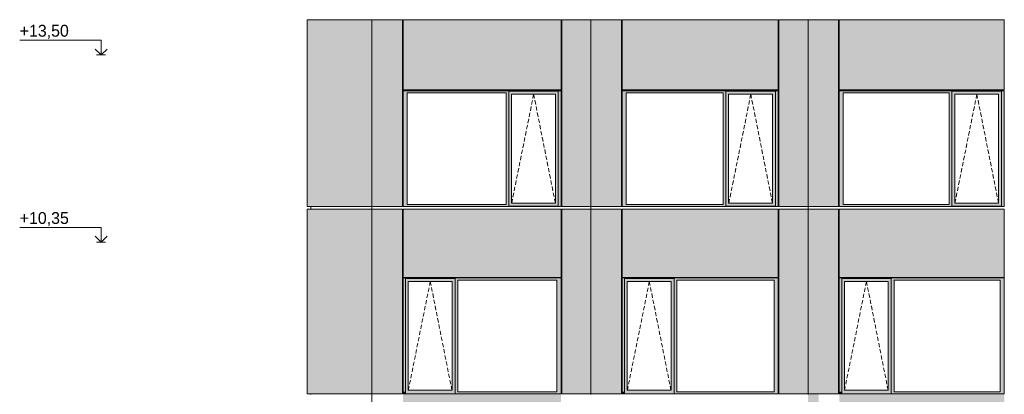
# Model space of a CAD drawing. Header units: millimetres. Extents: x 374857 to 755273, y -2664 to 302042.
# Tile 2 of 48: x 375661 to 392212, y 7791 to 14093. Entities that reach past the tile are written whole.
import ezdxf

# ---------------------------------------------------------------- set-up
doc = ezdxf.new("R2010")
doc.units = ezdxf.units.MM
doc.header["$MEASUREMENT"] = 0
doc.linetypes.add('OO_EOIAAY', pattern=[105.833361, 70.555568, -35.277793])
for name, color, linetype, lineweight in [('0_Ном._пера__1', 7, 'Continuous', 0), ('0_Ном._пера__120', 7, 'Continuous', 0), ('_0 фасадные панели-1_Ном._пера__1', 7, 'Continuous', 0), ('АР-Стены_внешние_.АР_Ном._пера__1', 7, 'Continuous', 0)]:
    doc.layers.add(name, color=color, linetype=linetype, lineweight=lineweight)
doc.layers.add('АР-Стены_внешние_.АР_Ном._пера__214', color=7, linetype='Continuous', lineweight=0, true_color=0xe2eaf1)
doc.styles.add('РЎР“Р•РќР•Р\xa0РР\xa0_РЎРўРР›Р¬_3', font='GOTHIC.TTF')

# ---------------------------------------------------------------- blocks, each defined once
blk = doc.blocks.new('Линейный Размер_1_2', base_point=(377029, 7200))
at = {"layer": '0_Ном._пера__120', "color": 7, "linetype": 'Continuous', "lineweight": 0}
for p, q in [((377029, 13750), (375661, 13750)), ((377029, 13500), (377029, 13750)), ((377029, 13500), (376929, 13600)), ((377129, 13600), (377029, 13500)), ((377029, 13500), (376954, 13500)), ((377029, 13500), (377104, 13500)), ((377029, 10600), (375661, 10600)), ((377029, 10350), (377029, 10600)), ((377029, 10350), (376929, 10450)), ((377129, 10450), (377029, 10350)), ((377029, 10350), (376954, 10350)), ((377029, 10350), (377104, 10350))]:
    blk.add_line(p, q, dxfattribs=at)
at = {"layer": '0_Ном._пера__120', "color": 7, "lineweight": 0, "char_height": 200, "attachment_point": 7, "style": 'РЎР“Р•РќР•Р\xa0РР\xa0_РЎРўРР›Р¬_3'}
for s, insert in [('\\A1;{\\pql;\\fCentury Gothic|b0|i0|c204|p0;\\W1.000000;+13,50}', (375661, 13770)), ('\\A1;{\\pql;\\fCentury Gothic|b0|i0|c204|p0;\\W1.000000;+10,35}', (375661, 10620))]:
    blk.add_mtext(s, dxfattribs=dict(at, insert=insert))

msp = doc.modelspace()

# ---------------------------------------------------------------- hatches: boundary and pattern name
at = {"layer": '0_Ном._пера__1', "linetype": 'Continuous', "lineweight": 0, "true_color": 0x000000}
for points in [[(384761.655, 12898.425), (382104.268, 12898.425), (382104.268, 12863.425), (382171.742, 12863.425), (383837.195, 12863.425), (383881.687, 12863.425), (383881.687, 12888.425), (384713.419, 12888.425), (384713.419, 12863.425), (384761.655, 12863.425)], [(382171.742, 12863.425), (382104.268, 12863.425), (382104.268, 10983.425), (382171.742, 10983.425)], [(383881.687, 12863.425), (383837.195, 12863.425), (383837.195, 10983.425), (383881.687, 10983.425)], [(383881.687, 12888.425), (383881.687, 12838.425), (383927.381, 12838.425), (384663.983, 12838.425), (384713.419, 12838.425), (384713.419, 12888.425)], [(383881.687, 12838.425), (383881.687, 11008.425), (383927.381, 11008.425), (383927.381, 12838.425)], [(384713.419, 12838.425), (384664.731, 12838.425), (384664.731, 11008.425), (384713.419, 11008.425)], [(384713.419, 10983.425), (384761.655, 10983.425), (384761.655, 12863.425), (384713.419, 12863.425)], [(388411.654, 12898.425), (385786.321, 12898.425), (385786.321, 12863.425), (385853.795, 12863.425), (387487.193, 12863.425), (387531.686, 12863.425), (387531.686, 12888.425), (388363.418, 12888.425), (388363.418, 12863.425), (388411.654, 12863.425)], [(385853.795, 12863.425), (385786.321, 12863.425), (385786.321, 10983.425), (385853.795, 10983.425)], [(387531.686, 12863.425), (387487.193, 12863.425), (387487.193, 10983.425), (387531.686, 10983.425)], [(387531.686, 12888.425), (387531.686, 12838.425), (387577.379, 12838.425), (388313.981, 12838.425), (388363.418, 12838.425), (388363.418, 12888.425)], [(387531.686, 12838.425), (387531.686, 11008.425), (387577.379, 11008.425), (387577.379, 12838.425)], [(388363.418, 12838.425), (388314.73, 12838.425), (388314.73, 11008.425), (388363.418, 11008.425)], [(388363.418, 10983.425), (388411.654, 10983.425), (388411.654, 12863.425), (388363.418, 12863.425)], [(392211.607, 12898.425), (389436.319, 12898.425), (389436.319, 12863.425), (389503.793, 12863.425), (391287.147, 12863.425), (391331.64, 12863.425), (391331.64, 12888.425), (392163.371, 12888.425), (392163.371, 12863.425), (392211.607, 12863.425)], [(389503.793, 12863.425), (389436.319, 12863.425), (389436.319, 10983.425), (389503.793, 10983.425)], [(391331.64, 12863.425), (391287.147, 12863.425), (391287.147, 10983.425), (391331.64, 10983.425)], [(391331.64, 12888.425), (391331.64, 12838.425), (391377.333, 12838.425), (392113.935, 12838.425), (392163.371, 12838.425), (392163.371, 12888.425)], [(391331.64, 12838.425), (391331.64, 11008.425), (391377.333, 11008.425), (391377.333, 12838.425)], [(392163.371, 12838.425), (392114.684, 12838.425), (392114.684, 11008.425), (392163.371, 11008.425)], [(392163.371, 10983.425), (392211.607, 10983.425), (392211.607, 12863.425), (392163.371, 12863.425)], [(382104.268, 10983.425), (382104.268, 10948.425), (384761.655, 10948.425), (384761.655, 10983.425), (384713.419, 10983.425), (384713.419, 10958.425), (383881.687, 10958.425), (383881.687, 10983.425), (383837.195, 10983.425), (382171.742, 10983.425)], [(383927.381, 11008.425), (383881.687, 11008.425), (383881.687, 10958.425), (384713.419, 10958.425), (384713.419, 11008.425), (384663.983, 11008.425)], [(385786.321, 10983.425), (385786.321, 10948.425), (388411.654, 10948.425), (388411.654, 10983.425), (388363.418, 10983.425), (388363.418, 10958.425), (387531.686, 10958.425), (387531.686, 10983.425), (387487.193, 10983.425), (385853.795, 10983.425)], [(387577.379, 11008.425), (387531.686, 11008.425), (387531.686, 10958.425), (388363.418, 10958.425), (388363.418, 11008.425), (388313.981, 11008.425)], [(389436.319, 10983.425), (389436.319, 10948.425), (392211.607, 10948.425), (392211.607, 10983.425), (392163.371, 10983.425), (392163.371, 10958.425), (391331.64, 10958.425), (391331.64, 10983.425), (391287.147, 10983.425), (389503.793, 10983.425)], [(391377.333, 11008.425), (391331.64, 11008.425), (391331.64, 10958.425), (392163.371, 10958.425), (392163.371, 11008.425), (392113.935, 11008.425)], [(384761.655, 9748.425), (382104.268, 9748.425), (382104.268, 9713.425), (382147.024, 9713.425), (382147.024, 9738.425), (382978.756, 9738.425), (382978.756, 9713.425), (383026.992, 9713.425), (384692.444, 9713.425), (384761.655, 9713.425)], [(382147.024, 7833.425), (382147.024, 9713.425), (382104.268, 9713.425), (382104.268, 7833.425)], [(382147.024, 9738.425), (382147.024, 9688.425), (382192.718, 9688.425), (382929.319, 9688.425), (382978.756, 9688.425), (382978.756, 9738.425)], [(382147.024, 9688.425), (382147.024, 7858.425), (382192.718, 7858.425), (382192.718, 9688.425)], [(382978.756, 9688.425), (382930.068, 9688.425), (382930.068, 7858.425), (382978.756, 7858.425)], [(382978.756, 9713.425), (382978.756, 7833.425), (383026.992, 7833.425), (383026.992, 9713.425)], [(384692.444, 7833.425), (384761.655, 7833.425), (384761.655, 9713.425), (384692.444, 9713.425)], [(388411.654, 9748.425), (385786.321, 9748.425), (385786.321, 9713.425), (385829.077, 9713.425), (385829.077, 9738.425), (386660.808, 9738.425), (386660.808, 9713.425), (386709.044, 9713.425), (388342.443, 9713.425), (388411.654, 9713.425)], [(385829.077, 7833.425), (385829.077, 9713.425), (385786.321, 9713.425), (385786.321, 7833.425)], [(385829.077, 9738.425), (385829.077, 9688.425), (385874.77, 9688.425), (386611.372, 9688.425), (386660.808, 9688.425), (386660.808, 9738.425)], [(385829.077, 9688.425), (385829.077, 7858.425), (385874.77, 7858.425), (385874.77, 9688.425)], [(386660.808, 9688.425), (386612.12, 9688.425), (386612.12, 7858.425), (386660.808, 7858.425)], [(386660.808, 9713.425), (386660.808, 7833.425), (386709.044, 7833.425), (386709.044, 9713.425)], [(388342.443, 7833.425), (388411.654, 7833.425), (388411.654, 9713.425), (388342.443, 9713.425)], [(392211.607, 9748.425), (389436.319, 9748.425), (389436.319, 9713.425), (389479.075, 9713.425), (389479.075, 9738.425), (390310.806, 9738.425), (390310.806, 9713.425), (390359.042, 9713.425), (392142.396, 9713.425), (392211.607, 9713.425)], [(389479.075, 7833.425), (389479.075, 9713.425), (389436.319, 9713.425), (389436.319, 7833.425)], [(389479.075, 9738.425), (389479.075, 9688.425), (389524.768, 9688.425), (390261.37, 9688.425), (390310.806, 9688.425), (390310.806, 9738.425)], [(389479.075, 9688.425), (389479.075, 7858.425), (389524.768, 7858.425), (389524.768, 9688.425)], [(390310.806, 9688.425), (390262.119, 9688.425), (390262.119, 7858.425), (390310.806, 7858.425)], [(390310.806, 9713.425), (390310.806, 7833.425), (390359.042, 7833.425), (390359.042, 9713.425)], [(392142.396, 7833.425), (392211.607, 7833.425), (392211.607, 9713.425), (392142.396, 9713.425)], [(382104.268, 7833.425), (382104.268, 7798.425), (382112.719, 7798.425), (382147.024, 7798.425), (382147.024, 7833.425)], [(382147.024, 7858.425), (382147.024, 7798.425), (382978.756, 7798.425), (382978.756, 7858.425), (382929.319, 7858.425), (382192.718, 7858.425)], [(382978.756, 7833.425), (382978.756, 7798.425), (384751.78, 7798.425), (384761.655, 7798.425), (384761.655, 7833.425), (384692.444, 7833.425), (383026.992, 7833.425)], [(385786.321, 7833.425), (385786.321, 7798.425), (385794.772, 7798.425), (385829.077, 7798.425), (385829.077, 7833.425)], [(385829.077, 7858.425), (385829.077, 7798.425), (386660.808, 7798.425), (386660.808, 7858.425), (386611.372, 7858.425), (385874.77, 7858.425)], [(386660.808, 7833.425), (386660.808, 7798.425), (388401.778, 7798.425), (388411.654, 7798.425), (388411.654, 7833.425), (388342.443, 7833.425), (386709.044, 7833.425)], [(389436.319, 7833.425), (389436.319, 7798.425), (389444.77, 7798.425), (389479.075, 7798.425), (389479.075, 7833.425)], [(389479.075, 7858.425), (389479.075, 7798.425), (390310.806, 7798.425), (390310.806, 7858.425), (390261.37, 7858.425), (389524.768, 7858.425)], [(390310.806, 7833.425), (390310.806, 7798.425), (392201.732, 7798.425), (392211.607, 7798.425), (392211.607, 7833.425), (392142.396, 7833.425), (390359.042, 7833.425)]]:
    msp.add_hatch(color=18, dxfattribs=at).paths.add_polyline_path(points)
at = {"layer": 'АР-Стены_внешние_.АР_Ном._пера__214', "linetype": 'Continuous', "lineweight": 0, "true_color": 0xe5e8eb}
for points in [[(380491.11, 10948.425), (382094.268, 10948.425), (382094.268, 14088.425), (380491.11, 14088.425)], [(381581.353, 10948.425), (382094.268, 10948.425), (382094.268, 14088.425), (381581.353, 14088.425)], [(382104.268, 14088.425), (382104.268, 12913), (384761.655, 12913), (384761.655, 14088.425)], [(384771.655, 14088.425), (384771.655, 10948.425), (385263.405, 10948.425), (385263.405, 14088.425)], [(385263.406, 10948.425), (385776.321, 10948.425), (385776.321, 14088.425), (385263.406, 14088.425)], [(385786.321, 14088.425), (385786.321, 12913), (388411.654, 12913), (388411.654, 14088.425)], [(388421.654, 14088.425), (388421.654, 10948.425), (388913.404, 10948.425), (388913.404, 14088.425)], [(388913.404, 10948.425), (389426.319, 10948.425), (389426.319, 14088.425), (388913.404, 14088.425)], [(389436.319, 14088.425), (389436.319, 12913), (392211.607, 12913), (392211.607, 14088.425)], [(380491.11, 7798.425), (381581.352, 7798.425), (381581.352, 10903.348), (380491.11, 10903.348)], [(381581.353, 10903.425), (381581.353, 7798.425), (382094.268, 7798.425), (382094.268, 10903.425)], [(384761.654, 10903.425), (382104.268, 10903.425), (382104.268, 9758.425), (384761.654, 9758.425)], [(384771.655, 10903.348), (384771.655, 7798.425), (385263.405, 7798.425), (385263.405, 10903.348)], [(385263.406, 10903.348), (385263.406, 7798.425), (385776.321, 7798.425), (385776.321, 10903.348)], [(388411.653, 10903.425), (385786.321, 10903.425), (385786.321, 9758.425), (388411.653, 9758.425)], [(388421.654, 10903.348), (388421.654, 7798.425), (388913.404, 7798.425), (388913.404, 10903.348)], [(388913.404, 10903.348), (388913.404, 7798.425), (389426.319, 7798.425), (389426.319, 10903.348)], [(392211.606, 10903.425), (389436.319, 10903.425), (389436.319, 9758.425), (392211.606, 9758.425)], [(382104.268, 6595), (384761.654, 6595), (384761.654, 7788.425), (384294.534, 7788.425), (384294.534, 7833.425), (383825.077, 7833.425), (382933.895, 7833.425), (382714.697, 7833.425), (382714.697, 7788.43), (382104.268, 7788.43)], [(388911.538, 2670), (389089.011, 2670), (389089.011, 7823.425), (388911.538, 7823.425)], [(389943.672, 7788.425), (389436.319, 7788.425), (389436.319, 6595), (392211.607, 6595), (392211.607, 7788.425), (391465.08, 7788.425), (391465.08, 7833.425), (390859.981, 7833.425), (389943.672, 7833.425)]]:
    msp.add_hatch(color=254, dxfattribs=at).paths.add_polyline_path(points)

# ---------------------------------------------------------------- linework, layer by layer
at = {"layer": '0_Ном._пера__120', "color": 7, "linetype": 'OO_EOIAAY', "lineweight": 0}
for p, q in [((384300.507, 12838.425), (383931.486, 11008.425)), ((384664.731, 11008.425), (384300.507, 12838.425)), ((387950.506, 12838.425), (387581.485, 11008.425)), ((388314.73, 11008.425), (387950.506, 12838.425)), ((391750.46, 12838.425), (391381.439, 11008.425)), ((392114.684, 11008.425), (391750.46, 12838.425)), ((382562.487, 9688.425), (382193.466, 7858.425)), ((382926.711, 7858.425), (382562.487, 9688.425)), ((386244.539, 9688.425), (385875.519, 7858.425)), ((386608.763, 7858.425), (386244.539, 9688.425)), ((389894.537, 9688.425), (389525.517, 7858.425)), ((390258.761, 7858.425), (389894.537, 9688.425))]:
    msp.add_line(p, q, dxfattribs=at)
at = {"layer": '_0 фасадные панели-1_Ном._пера__1', "color": 7, "linetype": 'Continuous', "lineweight": 0}
for p, q in [((380491.11, 14088.425), (380491.11, 10948.425)), ((382094.268, 14088.425), (380491.11, 14088.425)), ((381581.353, 10903.425), (381581.353, 14098.425)), ((382094.268, 10948.425), (382094.268, 14088.425)), ((382104.268, 12913), (382104.268, 14088.425)), ((384761.655, 14088.425), (382104.268, 14088.425)), ((384761.655, 12913), (384761.655, 14088.425)), ((385263.405, 14088.425), (384771.655, 14088.425)), ((384771.655, 10948.425), (384771.655, 14088.425)), ((385263.405, 14093.497), (385263.405, 10948.425)), ((385263.406, 10948.425), (385263.406, 14093.497)), ((385776.321, 14088.425), (385263.406, 14088.425)), ((385776.321, 10948.425), (385776.321, 14088.425)), ((385786.321, 12913), (385786.321, 14088.425)), ((388411.654, 14088.425), (385786.321, 14088.425)), ((388411.654, 12913), (388411.654, 14088.425)), ((388913.404, 14088.425), (388421.654, 14088.425)), ((388421.654, 10948.425), (388421.654, 14088.425)), ((388913.404, 10948.425), (388913.404, 14093.497)), ((388913.404, 14093.497), (388913.404, 10948.425)), ((389426.319, 14088.425), (388913.404, 14088.425)), ((389426.319, 10948.425), (389426.319, 14088.425)), ((389436.319, 12913), (389436.319, 14088.425)), ((392211.607, 14088.425), (389436.319, 14088.425)), ((392211.607, 12913), (392211.607, 14088.425)), ((384761.655, 12913), (382104.268, 12913)), ((388411.654, 12913), (385786.321, 12913)), ((392211.607, 12913), (389436.319, 12913)), ((382094.268, 10948.425), (380491.11, 10948.425)), ((381748.31, 10948.425), (381581.353, 10948.425)), ((382094.268, 10948.425), (381748.31, 10948.425)), ((385263.405, 10948.425), (384771.655, 10948.425)), ((385430.362, 10948.425), (385263.406, 10948.425)), ((385776.321, 10948.425), (385430.362, 10948.425)), ((388913.404, 10948.425), (388421.654, 10948.425)), ((389080.36, 10948.425), (388913.404, 10948.425)), ((389426.319, 10948.425), (389080.36, 10948.425)), ((382094.268, 10903.425), (380491.11, 10903.425)), ((380491.11, 10903.348), (380491.11, 7798.425)), ((381581.352, 3037.765), (381581.352, 10903.348)), ((382094.268, 10903.425), (381581.353, 10903.425)), ((384761.655, 10903.425), (382104.268, 10903.425)), ((382104.268, 9758.425), (382104.268, 10903.425)), ((384761.654, 9758.425), (384761.654, 10903.425)), ((385261.668, 10903.425), (384771.655, 10903.425)), ((385263.405, 7798.425), (385263.405, 10903.348)), ((385263.405, 10903.348), (385263.405, 7798.425)), ((385776.321, 10903.425), (385263.406, 10903.425)), ((388411.654, 10903.425), (385786.321, 10903.425)), ((385786.321, 9758.425), (385786.321, 10903.425)), ((388411.653, 9758.425), (388411.653, 10903.425)), ((388911.667, 10903.425), (388421.654, 10903.425)), ((388913.403, 7798.425), (388913.403, 10903.348)), ((389426.319, 10903.425), (388913.404, 10903.425)), ((388913.404, 10903.348), (388913.404, 7798.425)), ((392211.607, 10903.425), (389436.319, 10903.425)), ((389436.319, 9758.425), (389436.319, 10903.425)), ((392211.606, 9758.425), (392211.606, 10903.425)), ((382094.268, 7798.425), (380491.11, 7798.425)), ((382094.268, 7798.425), (380491.11, 7798.425)), ((384751.78, 7798.425), (382104.268, 7798.425)), ((384754.168, 7798.425), (384761.654, 7798.425)), ((385263.404, 7798.425), (384771.655, 7798.425)), ((385776.321, 7798.425), (385263.406, 7798.425)), ((388401.778, 7798.425), (385786.321, 7798.425)), ((388404.167, 7798.425), (388411.653, 7798.425)), ((388913.403, 7798.425), (388421.654, 7798.425)), ((389426.319, 7798.425), (388913.404, 7798.425)), ((392201.732, 7798.425), (389436.319, 7798.425)), ((392204.121, 7798.425), (392211.606, 7798.425))]:
    msp.add_line(p, q, dxfattribs=at)
at = {"layer": 'АР-Стены_внешние_.АР_Ном._пера__1', "color": 7, "linetype": 'Continuous', "lineweight": 0}
for p, q in [((380552.921, 14098.425), (380552.921, 14088.425)), ((385263.406, 14098.425), (385263.406, 14093.497)), ((388913.404, 14098.425), (388913.404, 14093.497)), ((382104.268, 12898.425), (384761.655, 12898.425)), ((382104.268, 12898.425), (382104.268, 10948.425)), ((382171.743, 12863.425), (382171.743, 10983.425)), ((383837.195, 12863.425), (382171.743, 12863.425)), ((383837.195, 10983.425), (383837.195, 12863.425)), ((384713.419, 12888.425), (383881.687, 12888.425)), ((383881.687, 12888.425), (383881.687, 12863.425)), ((383881.687, 12863.425), (383881.687, 10983.425)), ((383927.381, 12838.425), (383927.381, 11008.425)), ((383928.129, 12838.425), (383927.381, 12838.425)), ((383928.129, 12838.425), (384664.731, 12838.425)), ((384664.731, 12838.425), (384664.731, 11008.425)), ((384713.419, 12888.425), (384713.419, 12838.425)), ((384713.419, 12838.425), (384713.419, 11008.425)), ((384761.655, 12898.425), (384761.655, 12863.425)), ((384761.655, 12863.425), (384761.655, 10983.425)), ((385786.321, 12898.425), (388411.654, 12898.425)), ((385786.321, 12898.425), (385786.321, 10948.425)), ((385853.795, 12863.425), (385853.795, 10983.425)), ((387487.193, 12863.425), (385853.795, 12863.425)), ((387487.193, 10983.425), (387487.193, 12863.425)), ((388363.418, 12888.425), (387531.686, 12888.425)), ((387531.686, 12888.425), (387531.686, 12863.425)), ((387531.686, 12863.425), (387531.686, 10983.425)), ((387577.379, 12838.425), (387577.379, 11008.425)), ((387578.128, 12838.425), (387577.379, 12838.425)), ((387578.128, 12838.425), (388314.73, 12838.425)), ((388314.73, 12838.425), (388314.73, 11008.425)), ((388363.418, 12888.425), (388363.418, 12838.425)), ((388363.418, 12838.425), (388363.418, 11008.425)), ((388411.654, 12898.425), (388411.654, 12863.425)), ((388411.654, 12863.425), (388411.654, 10983.425)), ((389436.319, 12898.425), (392211.607, 12898.425)), ((389436.319, 12898.425), (389436.319, 10948.425)), ((389503.793, 12863.425), (389503.793, 10983.425)), ((391287.147, 12863.425), (389503.793, 12863.425)), ((391287.147, 10983.425), (391287.147, 12863.425)), ((392163.371, 12888.425), (391331.64, 12888.425)), ((391331.64, 12888.425), (391331.64, 12863.425)), ((391331.64, 12863.425), (391331.64, 10983.425)), ((391377.333, 12838.425), (391377.333, 11008.425)), ((391378.082, 12838.425), (391377.333, 12838.425)), ((391378.082, 12838.425), (392114.684, 12838.425)), ((392114.684, 12838.425), (392114.684, 11008.425)), ((392163.371, 12888.425), (392163.371, 12838.425)), ((392163.371, 12838.425), (392163.371, 11008.425)), ((392211.607, 12898.425), (392211.607, 12863.425)), ((392211.607, 12863.425), (392211.607, 10983.425)), ((380552.921, 10948.425), (380552.921, 10903.425)), ((384761.655, 10948.425), (382104.268, 10948.425)), ((382171.743, 10983.425), (383837.195, 10983.425)), ((383881.687, 10983.425), (383881.687, 10958.425)), ((383881.687, 10958.425), (384713.419, 10958.425)), ((383927.381, 11008.425), (383928.129, 11008.425)), ((384664.731, 11008.425), (383928.129, 11008.425)), ((384713.419, 11008.425), (384713.419, 10958.425)), ((384761.655, 10983.425), (384761.655, 10948.425)), ((385263.405, 10903.425), (385263.405, 10948.425)), ((388411.654, 10948.425), (385786.321, 10948.425)), ((385853.795, 10983.425), (387487.193, 10983.425)), ((387531.686, 10983.425), (387531.686, 10958.425)), ((387531.686, 10958.425), (388363.418, 10958.425)), ((387577.379, 11008.425), (387578.128, 11008.425)), ((388314.73, 11008.425), (387578.128, 11008.425)), ((388363.418, 11008.425), (388363.418, 10958.425)), ((388411.654, 10983.425), (388411.654, 10948.425)), ((388913.404, 10903.425), (388913.404, 10948.425)), ((392211.607, 10948.425), (389436.319, 10948.425)), ((389503.793, 10983.425), (391287.147, 10983.425)), ((391331.64, 10983.425), (391331.64, 10958.425)), ((391331.64, 10958.425), (392163.371, 10958.425)), ((391377.333, 11008.425), (391378.082, 11008.425)), ((392114.684, 11008.425), (391378.082, 11008.425)), ((392163.371, 11008.425), (392163.371, 10958.425)), ((392211.607, 10983.425), (392211.607, 10948.425)), ((382094.268, 10903.425), (382094.268, 7798.425)), ((384771.655, 7798.425), (384771.655, 10903.348)), ((385776.321, 10903.348), (385776.321, 7798.425)), ((388421.654, 7798.425), (388421.654, 10903.348)), ((389426.319, 10903.348), (389426.319, 7798.425)), ((384761.654, 9758.425), (382104.268, 9758.425)), ((384761.655, 9748.425), (382104.268, 9748.425)), ((382104.268, 9748.425), (382104.268, 9713.425)), ((382104.268, 9713.425), (382104.268, 7833.425)), ((382147.024, 9738.425), (382978.756, 9738.425)), ((382147.024, 9713.425), (382147.024, 9738.425)), ((382147.024, 9713.425), (382147.024, 7833.425)), ((382192.718, 7858.425), (382192.718, 9688.425)), ((382192.718, 9688.425), (382193.466, 9688.425)), ((382930.068, 9688.425), (382193.466, 9688.425)), ((382930.068, 7858.425), (382930.068, 9688.425)), ((382978.756, 9688.425), (382978.756, 9738.425)), ((382978.756, 7858.425), (382978.756, 9688.425)), ((383026.992, 7833.425), (383026.992, 9713.425)), ((383026.992, 9713.425), (384692.444, 9713.425)), ((384692.444, 9713.425), (384692.444, 7833.425)), ((384761.655, 9713.425), (384761.655, 9748.425)), ((384761.655, 7833.425), (384761.655, 9713.425)), ((388411.653, 9758.425), (385786.321, 9758.425)), ((388411.654, 9748.425), (385786.321, 9748.425)), ((385786.321, 9748.425), (385786.321, 9713.425)), ((385786.321, 9713.425), (385786.321, 7833.425)), ((385829.077, 9738.425), (386660.808, 9738.425)), ((385829.077, 9713.425), (385829.077, 9738.425)), ((385829.077, 9713.425), (385829.077, 7833.425)), ((385874.77, 7858.425), (385874.77, 9688.425)), ((385874.77, 9688.425), (385875.519, 9688.425)), ((386612.12, 9688.425), (385875.519, 9688.425)), ((386612.12, 7858.425), (386612.12, 9688.425)), ((386660.808, 9688.425), (386660.808, 9738.425)), ((386660.808, 7858.425), (386660.808, 9688.425)), ((386709.044, 7833.425), (386709.044, 9713.425)), ((386709.044, 9713.425), (388342.443, 9713.425)), ((388342.443, 9713.425), (388342.443, 7833.425)), ((388411.654, 9713.425), (388411.654, 9748.425)), ((388411.654, 7833.425), (388411.654, 9713.425)), ((392211.606, 9758.425), (389436.319, 9758.425)), ((392211.607, 9748.425), (389436.319, 9748.425)), ((389436.319, 9748.425), (389436.319, 9713.425)), ((389436.319, 9713.425), (389436.319, 7833.425)), ((389479.075, 9738.425), (390310.806, 9738.425)), ((389479.075, 9713.425), (389479.075, 9738.425)), ((389479.075, 9713.425), (389479.075, 7833.425)), ((389524.768, 7858.425), (389524.768, 9688.425)), ((389524.768, 9688.425), (389525.517, 9688.425)), ((390262.119, 9688.425), (389525.517, 9688.425)), ((390262.119, 7858.425), (390262.119, 9688.425)), ((390310.806, 9688.425), (390310.806, 9738.425)), ((390310.806, 7858.425), (390310.806, 9688.425)), ((390359.042, 7833.425), (390359.042, 9713.425)), ((390359.042, 9713.425), (392142.396, 9713.425)), ((392142.396, 9713.425), (392142.396, 7833.425)), ((392211.607, 9713.425), (392211.607, 9748.425)), ((392211.607, 7833.425), (392211.607, 9713.425)), ((380552.921, 7798.425), (380552.921, 7788.425)), ((382104.268, 7833.425), (382104.268, 7798.425)), ((382147.024, 7833.425), (382147.024, 7798.425)), ((382193.466, 7858.425), (382192.718, 7858.425)), ((382193.466, 7858.425), (382930.068, 7858.425)), ((382978.756, 7798.425), (382978.756, 7858.425)), ((384692.444, 7833.425), (383026.992, 7833.425)), ((384721.937, 7798.425), (384761.655, 7798.425)), ((384761.655, 7798.425), (384761.655, 7833.425)), ((385263.405, 7788.425), (385263.405, 7798.425)), ((385263.406, 7798.425), (385263.406, 7793.497)), ((385786.321, 7833.425), (385786.321, 7798.425)), ((385829.077, 7833.425), (385829.077, 7798.425)), ((385875.519, 7858.425), (385874.77, 7858.425)), ((385875.519, 7858.425), (386612.12, 7858.425)), ((386660.808, 7798.425), (386660.808, 7858.425)), ((388342.443, 7833.425), (386709.044, 7833.425)), ((388371.936, 7798.425), (388411.654, 7798.425)), ((388411.654, 7798.425), (388411.654, 7833.425)), ((388913.404, 7798.425), (388913.404, 7788.425)), ((389436.319, 7833.425), (389436.319, 7798.425)), ((389479.075, 7833.425), (389479.075, 7798.425)), ((389525.517, 7858.425), (389524.768, 7858.425)), ((389525.517, 7858.425), (390262.119, 7858.425)), ((390310.806, 7798.425), (390310.806, 7858.425)), ((392142.396, 7833.425), (390359.042, 7833.425)), ((392171.89, 7798.425), (392211.607, 7798.425)), ((392211.607, 7798.425), (392211.607, 7833.425))]:
    msp.add_line(p, q, dxfattribs=at)

# ---------------------------------------------------------------- block references
at = {"color": 7, "linetype": 'Continuous', "lineweight": 0}
msp.add_blockref('Линейный Размер_1_2', (377029.266, 7200), dxfattribs=at)

doc.saveas('drawing.dxf')
